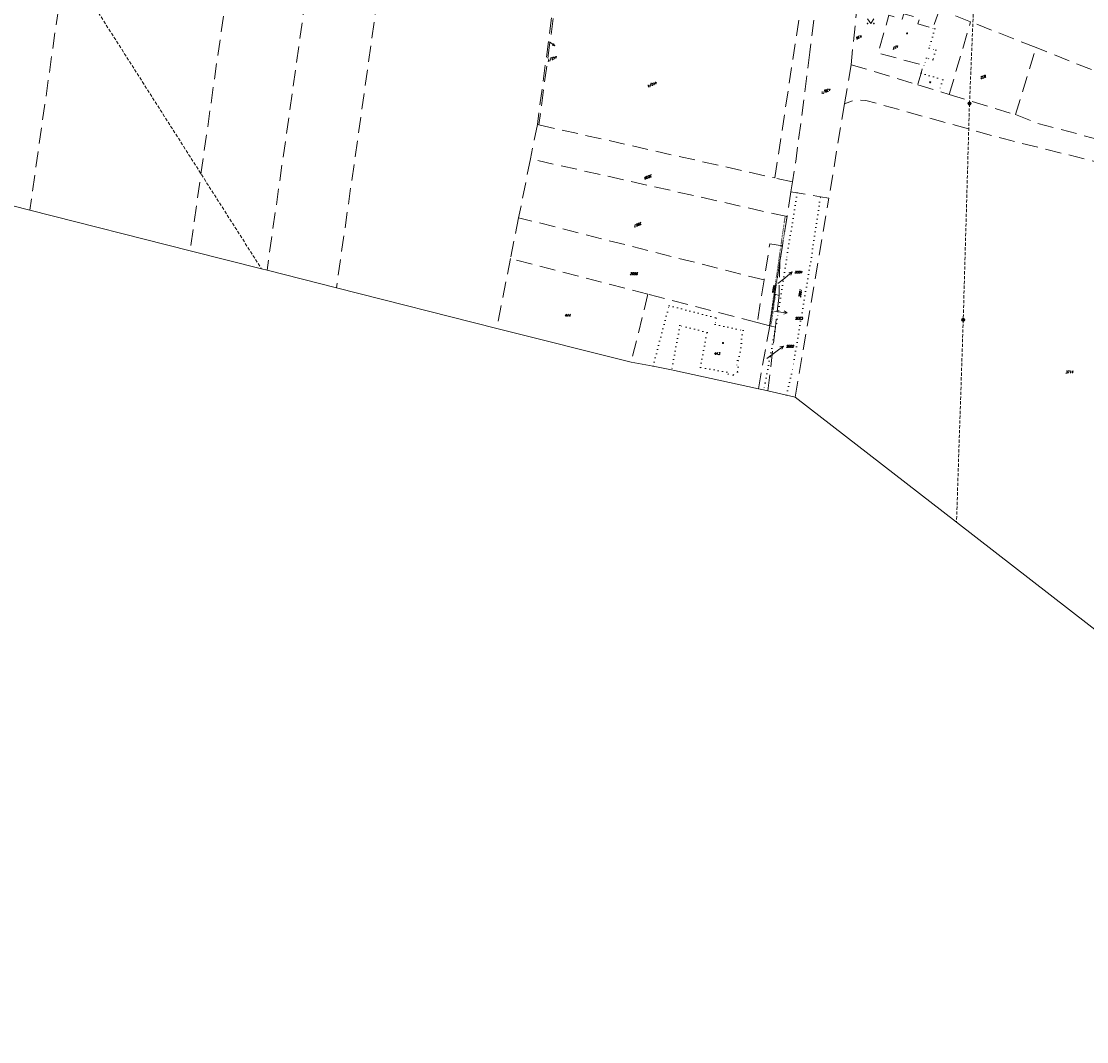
# Model space of a CAD drawing. Header units: metres. Extents: x -626722 to -621116, y -1178216 to -1174550.
# Tile 32 of 86: x -624368 to -624035, y -1177440 to -1177121. Entities that reach past the tile are written whole.
import ezdxf
from ezdxf.enums import TextEntityAlignment as Align

# ---------------------------------------------------------------- set-up
doc = ezdxf.new("R2010")
doc.units = ezdxf.units.M
doc.header["$MEASUREMENT"] = 0
doc.linetypes.add('DASHEDX2', pattern=[1.5, 1, -0.5])
doc.linetypes.add('DOT', pattern=[0.25, 0, -0.25])
doc.layers.add('8_kat_KN_Elektřina', color=172, linetype='DASHEDX2')
doc.layers.add('8_kat_KN_Věcná_břemena', color=206, linetype='DOT')
for name, color, linetype, lineweight in [('8_kat_KN_Hranice katastrů', 200, 'FENCELINE1', 25), ('8_kat_KN_Hranice parcel', 200, 'DASHEDX2', 25), ('8_kat_KN_PČ popisy', 210, 'Continuous', 0), ('8_kat_KN_Slučkové čáry', 200, 'DOT', 25), ('8_kat_KN_Značky budov', 7, 'Continuous', 0), ('8_kat_KN_Značky kultur', 7, 'Continuous', 0), ('8_kat_KN_Čísla parcel', 200, 'Continuous', 25)]:
    doc.layers.add(name, color=color, linetype=linetype, lineweight=lineweight)
doc.styles.add('Style-ITALICS', font='ITALICS.shx')
doc.linetypes.add('FENCELINE1', pattern='A,0.25,-0.1,[133,ltypeshp.shx,S=0.1,R=0,X=-0.1,Y=0],-0.1,1', length=1.45)

# ---------------------------------------------------------------- blocks, each defined once
blk = doc.blocks.new('4.02')
at = {"layer": '8_kat_KN_Značky budov', "color": 7, "linetype": 'Continuous', "lineweight": 13}
blk.add_circle((-0.01, 0), 0.175, dxfattribs=at)
blk = doc.blocks.new('1029_78')
at = {"layer": '8_kat_KN_PČ popisy', "color": 6, "linetype": 'Continuous', "lineweight": 0}
for p, q in [((0, 0), (1.63, -1.18)), ((1.63, -1.18), (0.89, -1.06)), ((1.63, -1.18), (1.28, -0.52))]:
    blk.add_line(p, q, dxfattribs=at)
blk = doc.blocks.new('1029_101')
at = {"layer": '8_kat_KN_PČ popisy', "color": 6, "linetype": 'Continuous', "lineweight": 0}
for p, q in [((0, 0), (2.4, 1.81)), ((2.4, 1.81), (1.3, 1.6)), ((2.4, 1.81), (1.9, 0.8))]:
    blk.add_line(p, q, dxfattribs=at)
blk = doc.blocks.new('1029_102')
at = {"layer": '8_kat_KN_PČ popisy', "color": 6, "linetype": 'Continuous', "lineweight": 0}
for p, q in [((0, 0), (2.98, -0.31)), ((2.98, -0.31), (2.04, 0.29)), ((2.98, -0.31), (1.94, -0.71))]:
    blk.add_line(p, q, dxfattribs=at)
blk = doc.blocks.new('1029_107')
at = {"layer": '8_kat_KN_PČ popisy', "color": 6, "linetype": 'Continuous', "lineweight": 0}
for p, q in [((0, 0), (2.33, 1.89)), ((2.33, 1.89), (1.24, 1.65)), ((2.33, 1.89), (1.87, 0.87))]:
    blk.add_line(p, q, dxfattribs=at)
blk = doc.blocks.new('3.14')
at = {"layer": '8_kat_KN_Značky kultur', "color": 7, "linetype": 'Continuous', "lineweight": 13, "flags": 128}
blk.add_lwpolyline([(-1, 1.5), (0, 0), (1, 1.5)], dxfattribs=at)
at = {"layer": '8_kat_KN_Značky kultur', "color": 7, "linetype": 'Continuous', "lineweight": 13}
for centre in [(-1, 0), (1, 0)]:
    blk.add_circle(centre, 0.1, dxfattribs=at)
blk = doc.blocks.new('6.01')
at = {"layer": '8_kat_KN_Elektřina', "color": 7, "linetype": 'Continuous', "lineweight": 13}
for radius in [0.5, 0.4, 0.3, 0.2, 0.1]:
    blk.add_circle((0, 0), radius, dxfattribs=at)

msp = doc.modelspace()

# ---------------------------------------------------------------- linework, layer by layer
at = {"layer": '8_kat_KN_Elektřina', "lineweight": 13}
for p, q in [((-624429.65, -1176984.36), (-624293.21, -1177198.54)), ((-624071.52, -1177146.83), (-624069.2, -1177092.26)), ((-624071.52, -1177146.83), (-624073.47, -1177214.51)), ((-624073.47, -1177214.51), (-624075.58, -1177277.81))]:
    msp.add_line(p, q, dxfattribs=at)
at = {"layer": '8_kat_KN_Hranice katastrů', "lineweight": 13, "flags": 128}
msp.add_lwpolyline([(-625852.04, -1174626.53), (-626040.35, -1174699.9), (-626044.84, -1174701.65), (-626079.82, -1174732.74), (-626087.17, -1174724.59), (-626094.59, -1174716.36), (-626108.29, -1174725.86), (-626139.6, -1174663), (-626142.76, -1174651.47), (-626147.58, -1174633.84), (-626177.49, -1174657.65), (-626189.84, -1174646.23), (-626197.97, -1174638.7), (-626204.07, -1174633.06), (-626210.75, -1174626.88), (-626221.49, -1174616.94), (-626226.53, -1174612.28), (-626235.01, -1174604.43), (-626243.82, -1174596.28), (-626253.16, -1174587.64), (-626262.1, -1174579.36), (-626263.17, -1174578.37), (-626268.76, -1174573.2), (-626272.87, -1174569.4), (-626280.35, -1174562.48), (-626284.23, -1174558.89), (-626366.4, -1174553.29), (-626375.76, -1174552.65), (-626384.06, -1174552.09), (-626393.5, -1174551.44), (-626402.5, -1174550.83), (-626410.43, -1174550.29), (-626456.76, -1174672.2), (-626471.93, -1174695.74), (-626482.81, -1174713.06), (-626484.56, -1174715.84), (-626487.17, -1174720), (-626488.89, -1174723.62), (-626502.09, -1174751.47), (-626516.03, -1174780.89), (-626528.59, -1174807.4), (-626550.57, -1174812.23), (-626562.79, -1174814.91), (-626576.86, -1174818.14), (-626580.35, -1174818.94), (-626645.6, -1174953.22), (-626653.03, -1174970.15), (-626684.55, -1175037.86), (-626686, -1175040.97), (-626687.55, -1175044.3), (-626631.84, -1175118.59), (-626630.36, -1175120.56), (-626625.88, -1175124.38), (-626622.8, -1175127), (-626620, -1175129.38), (-626609.13, -1175138.65), (-626600.28, -1175161.93), (-626597.68, -1175186.91), (-626579.19, -1175203.5), (-626599.8, -1175222.22), (-626600.81, -1175225.76), (-626601.9, -1175229.61), (-626605.75, -1175243.12), (-626640.34, -1175364.6), (-626651.76, -1175404.73), (-626653.94, -1175412.37), (-626665.96, -1175418.01), (-626676.58, -1175422.98), (-626699.62, -1175445.56), (-626716.99, -1175471.64), (-626721.57, -1175478.51), (-626718.08, -1175490.63), (-626689.37, -1175590.24), (-626688.95, -1175591.71), (-626681.58, -1175617.3), (-626680.38, -1175637.27), (-626679.64, -1175649.67), (-626676.23, -1175706.44), (-626671.98, -1175777.17), (-626668.1, -1175841.75), (-626664.26, -1175877.5), (-626656.46, -1175949.97), (-626693.18, -1175993.2), (-626689.21, -1176029.64), (-626687.52, -1176031.68), (-626686.33, -1176033.12), (-626684.94, -1176034.8), (-626683.79, -1176036.18), (-626614, -1176120.42), (-626602.4, -1176130.73), (-626593.12, -1176137.86), (-626584.96, -1176144.14), (-626547.27, -1176144.38), (-626533.77, -1176144.46), (-626504.81, -1176143.65), (-626406.93, -1176152.31), (-626409.37, -1176159.67), (-626415.14, -1176177.06), (-626421.53, -1176196.31), (-626431.16, -1176225.32), (-626419.99, -1176232.13), (-626407.48, -1176241.56), (-626403.01, -1176244.94), (-626392.15, -1176253.13), (-626383.56, -1176259.6), (-626365.29, -1176273.38), (-626360.83, -1176275.9), (-626330.82, -1176292.85), (-626328.3, -1176294.69), (-626325.4, -1176296.82), (-626321.02, -1176300.02), (-626320.14, -1176301.38), (-626309.08, -1176318.54), (-626303.56, -1176327.1), (-626275.19, -1176343.14), (-626230.13, -1176368.62), (-626220.88, -1176362.84), (-626205.06, -1176368.5), (-626197.34, -1176371.41), (-626193.44, -1176372.88), (-626183.79, -1176376.53), (-626174.84, -1176382.62), (-626170.14, -1176387.02), (-626162.46, -1176394.2), (-626143.33, -1176415.21), (-626136.56, -1176422.64), (-626124.57, -1176443.84), (-626101.66, -1176469.79), (-626095.62, -1176476.63), (-626092.92, -1176473.71), (-626091.09, -1176475.08), (-626067.85, -1176492.43), (-626063.21, -1176495.9), (-626032.24, -1176523.03), (-626014.15, -1176529.78), (-626012.39, -1176529.73), (-625959.45, -1176528.25), (-625951.98, -1176531.09), (-625931.5, -1176538.9), (-625906.21, -1176553.11), (-625904.25, -1176554.21), (-625893.59, -1176557.55), (-625863.9, -1176576.76), (-625847.42, -1176579.14), (-625797.53, -1176586.33), (-625790.2, -1176587.39), (-625782.61, -1176588.48), (-625767.55, -1176590.66), (-625757.66, -1176592.09), (-625749.89, -1176593.21), (-625740.01, -1176594.64), (-625731.85, -1176595.81), (-625724.25, -1176596.91), (-625659.61, -1176606.23), (-625600.82, -1176614.71), (-625580.89, -1176617.58), (-625566.09, -1176619.72), (-625500.04, -1176629.25), (-625441.67, -1176637.67), (-625428.63, -1176639.55), (-625419.79, -1176635.78), (-625390.47, -1176623.27), (-625379.99, -1176631.32), (-625377.22, -1176633.45), (-625374.21, -1176639.52), (-625372.83, -1176641.65), (-625355.33, -1176677.54), (-625334.79, -1176715.1), (-625291.65, -1176758.17), (-625291.16, -1176758.66), (-625296.47, -1176769.25), (-625299.22, -1176774.94), (-625302.88, -1176782.5), (-625305.03, -1176793.68), (-625310.51, -1176822.23), (-625312.64, -1176833.29), (-625314.29, -1176841.87), (-625286.37, -1176852.42), (-625282.23, -1176853.99), (-625278.44, -1176855.42), (-625271.46, -1176858.07), (-625265.75, -1176860.23), (-625257.66, -1176863.28), (-625251.67, -1176865.54), (-625243.64, -1176868.58), (-625239.69, -1176870.07), (-625235.92, -1176871.5), (-625233, -1176872.61), (-625230.97, -1176873.37), (-625228.83, -1176874.18), (-625225.65, -1176875.39), (-625220.76, -1176877.24), (-625213.57, -1176879.95), (-625208.53, -1176881.86), (-625207.5, -1176882.25), (-625203.79, -1176882.99), (-625200.71, -1176883.61), (-625196.76, -1176884.4), (-625194.16, -1176884.91), (-625188.65, -1176886.01), (-625185.69, -1176886.6), (-625181.13, -1176887.52), (-625178.38, -1176888.07), (-625173.33, -1176889.07), (-625169.8, -1176889.78), (-625166.58, -1176890.42), (-625161.66, -1176891.41), (-625157.37, -1176892.26), (-625150.47, -1176893.64), (-625143.76, -1176894.98), (-625140.44, -1176895.65), (-625128.3, -1176894.51), (-625120.25, -1176893.76), (-625112.59, -1176893.04), (-625102.63, -1176892.11), (-625090.44, -1176890.97), (-625063.86, -1176897.07), (-625035.95, -1176903.47), (-625022.31, -1176906.6), (-625009.45, -1176909.55), (-624998.78, -1176912), (-624995.3, -1176912.8), (-625007.88, -1176967.15), (-625008.17, -1176968.39), (-625009.14, -1176972.57), (-624986.76, -1176980.28), (-624913.21, -1176997.19), (-624884.87, -1176999.81), (-624883.16, -1177024.84), (-624861.48, -1177028.76), (-624846.56, -1177030.78), (-624834.36, -1177032.44), (-624809.84, -1177029.18), (-624805.18, -1177026.79), (-624782.47, -1177015.11), (-624767.57, -1177010.58), (-624734.91, -1177007.55), (-624731.97, -1177006.52), (-624717.58, -1177001.48), (-624709.41, -1176998.62), (-624707.93, -1176998.1), (-624705.65, -1177001.63), (-624697.38, -1177014.35), (-624692.91, -1177021.23), (-624654.81, -1177110.04), (-624637.1, -1177114.08), (-624623.6, -1177117.16), (-624609.33, -1177120.42), (-624593.82, -1177123.95), (-624579.56, -1177127.21), (-624568.19, -1177129.8), (-624562.55, -1177131.09), (-624558.15, -1177132.09), (-624531.5, -1177138.17), (-624463.75, -1177155.33), (-624456.48, -1177157.17), (-624450.44, -1177158.7), (-624438.33, -1177161.77), (-624430.47, -1177163.76), (-624417.85, -1177166.96), (-624365.74, -1177180.16), (-624315.56, -1177192.88), (-624293.21, -1177198.54), (-624291.46, -1177198.98), (-624269.71, -1177204.49), (-624219.52, -1177217.21), (-624177.44, -1177227.71), (-624170.59, -1177229.04), (-624164.77, -1177230.17), (-624163.84, -1177230.35), (-624137.63, -1177236.06), (-624135.98, -1177236.43), (-624134.62, -1177236.74), (-624128.76, -1177238.06), (-624126.05, -1177238.67), (-624075.58, -1177277.81), (-624010.92, -1177327.96), (-623980.59, -1177351.48), (-623963.9, -1177364.42), (-623961.95, -1177365.93), (-623960.02, -1177367.43), (-623958.36, -1177368.72), (-623957.21, -1177370.73), (-623956.24, -1177372.43), (-623953.07, -1177377.97), (-623944.01, -1177379.83), (-623941.71, -1177380.3), (-623930.34, -1177382.63), (-623795.45, -1177410.26), (-623737.18, -1177422.2), (-623726.41, -1177424.41), (-623719.17, -1177425.89), (-623704.71, -1177428.85), (-623697.74, -1177430.28), (-623691.6, -1177431.54), (-623685.53, -1177432.78), (-623679.04, -1177434.11), (-623672.5, -1177435.45), (-623665.66, -1177436.85), (-623659.17, -1177438.18), (-623646.49, -1177440.78), (-623640.87, -1177441.93), (-623625.74, -1177445.03), (-623626.14, -1177447.49), (-623626.46, -1177449.46), (-623626.86, -1177451.92), (-623622.56, -1177452.81), (-623615.96, -1177454.18), (-623608.24, -1177455.78), (-623597.23, -1177458.06), (-623571.65, -1177463.35), (-623563.33, -1177465.08), (-623553.82, -1177467.05), (-623537.12, -1177470.5), (-623519.98, -1177474.05), (-623513.98, -1177475.3), (-623460.27, -1177486.42), (-623461.13, -1177491.34), (-623461.71, -1177494.67), (-623465.49, -1177516.45), (-623482.16, -1177612.45), (-623502.72, -1177730.81), (-623503.88, -1177737.5), (-623504.31, -1177740.18), (-623504.62, -1177742.13), (-623505.08, -1177745.05), (-623502.72, -1177745.5), (-623480.65, -1177750.11), (-623468.69, -1177752.61), (-623434.69, -1177759.71), (-623431.3, -1177760.42), (-623411.88, -1177764.48), (-623403.24, -1177766.28), (-623401.25, -1177766.7), (-623399.85, -1177766.95), (-623395.04, -1177767.79), (-623375.45, -1177771.24), (-623371.57, -1177787.88), (-623369.81, -1177795.42), (-623345.41, -1177899.96), (-623331.38, -1177960.09), (-623330.3, -1177964.72), (-623330.16, -1177965.32), (-623330.71, -1177967.86), (-623332.08, -1177974.23), (-623332.26, -1177975.07), (-623332.78, -1177977.46), (-623328.58, -1177978.24), (-623313.3, -1177981.08), (-623287.47, -1177990.63), (-623264.45, -1178002.83), (-623261.29, -1178004.34), (-623253.54, -1178008.05), (-623242.61, -1178013.28), (-623237.92, -1178015.52), (-623150.45, -1178060.72), (-623147.34, -1178062.33), (-623102, -1178085.75), (-622964.39, -1178156.68), (-622922.17, -1178178.6), (-622878.91, -1178194.83), (-622877.34, -1178195.42), (-622828.97, -1178211.5), (-622812.21, -1178214.98), (-622808.58, -1178215.73), (-622807.82, -1178215.61), (-622800.1, -1178214.37), (-622795.23, -1178213.6), (-622785.8, -1178212.09), (-622780.44, -1178209.44), (-622760.13, -1178199.4), (-622723.64, -1178181.35), (-622714.31, -1178176.74), (-622708.27, -1178172.83), (-622705.71, -1178171.18), (-622702.81, -1178169.3), (-622702.1, -1178168.84), (-622677.92, -1178156.68), (-622670.5, -1178153.51), (-622651.49, -1178145.38), (-622643.54, -1178141.98), (-622605.79, -1178132), (-622576.29, -1178124.2), (-622492.96, -1178103.84), (-622482.49, -1178101.28), (-622477.67, -1178100.1), (-622469.7, -1178098.15), (-622457.02, -1178095.06), (-622449.88, -1178093.31), (-622443.45, -1178091.74), (-622433.61, -1178089.33), (-622431.06, -1178088.71), (-622423.14, -1178086.72), (-622412.11, -1178083.94), (-622405.93, -1178082.38), (-622400.06, -1178080.91), (-622395.05, -1178079.64), (-622391.18, -1178078.67), (-622356.2, -1178069.86), (-622351.1, -1178068.58), (-622340.21, -1178065.84), (-622334.46, -1178064.39), (-622329.5, -1178063.14), (-622318.7, -1178060.42), (-622308.12, -1178057.76), (-622297.43, -1178055.06), (-622287.34, -1178052.52), (-622279.56, -1178050.56), (-622235.46, -1178039.46), (-622232.64, -1178038.76), (-622199.97, -1178030.63), (-622087.18, -1178002.56), (-622085.85, -1178002.23), (-622081.88, -1178001.34), (-622080.97, -1177998.22), (-622078.95, -1177991.33), (-622078.18, -1177988.69), (-622074.87, -1177975.28), (-622073.81, -1177970.98), (-622059.95, -1177914.89), (-622055.85, -1177875.6), (-622054.42, -1177858.33), (-622038.55, -1177798.48), (-622036.99, -1177789.81), (-622068.8, -1177779.38), (-622087.72, -1177773.17), (-622109.7, -1177760.45), (-622118.17, -1177755.55), (-622120.26, -1177752.94), (-622152.52, -1177712.6), (-622181.7, -1177693.4), (-622264.99, -1177665.15), (-622291.95, -1177659), (-622360.46, -1177643.93), (-622367.2, -1177642.45), (-622378.61, -1177636.84), (-622423.28, -1177605.81), (-622461.58, -1177568.64), (-622484.26, -1177552.66), (-622597.41, -1177527.71), (-622635.3, -1177509), (-622658.05, -1177502.91), (-622725.11, -1177494.82), (-622731.43, -1177491.33), (-622738.6, -1177487.37), (-622741.35, -1177485.85), (-622747.51, -1177487.23), (-622781.03, -1177494.72), (-622781.56, -1177493.2), (-622782.07, -1177491.71), (-622783.44, -1177487.73), (-622784.4, -1177484.95), (-622786.68, -1177477.63), (-622768.07, -1177471.87), (-622726.08, -1177458.86), (-622708.4, -1177453.39), (-622702.77, -1177451.64), (-622684.6, -1177446.02), (-622568.57, -1177410.08), (-622555.54, -1177406.23), (-622562.78, -1177372.51), (-622566.79, -1177361.45), (-622570.17, -1177352.12), (-622575.79, -1177336.61), (-622578.15, -1177330.14), (-622579.7, -1177325.87), (-622592.9, -1177289.64), (-622595.15, -1177283.48), (-622599.08, -1177272.69), (-622598.15, -1177272.02), (-622596.62, -1177270.91), (-622590.17, -1177266.25), (-622587.06, -1177264.01), (-622567.07, -1177274.84), (-622530.66, -1177265.46), (-622512.42, -1177244.02), (-622499.95, -1177220.44), (-622498.04, -1177199.81), (-622497.43, -1177193.25), (-622513.53, -1177163.74), (-622536.86, -1177114.27), (-622538.02, -1177097.04), (-622544.27, -1177004.46), (-622545.01, -1176993.53), (-622545.28, -1176989.54), (-622525.81, -1176919.76), (-622519.47, -1176904.57), (-622516.52, -1176895.56), (-622512.57, -1176883.51), (-622497.26, -1176836.75), (-622496.44, -1176835.36), (-622470.35, -1176791.24), (-622470.21, -1176791), (-622467.4, -1176786.25), (-622434.65, -1176761.78), (-622430.98, -1176756.2), (-622417.74, -1176736.1), (-622397.39, -1176663.53), (-622375.31, -1176618.82), (-622351.21, -1176606.81), (-622331.55, -1176584.66), (-622297.25, -1176515.77), (-622247.39, -1176461.84), (-622221.21, -1176441.78), (-622198.71, -1176431.48), (-622182.15, -1176419.39), (-622160.36, -1176419.51), (-622158.27, -1176422.4), (-622156.31, -1176425.09), (-622155.37, -1176426.4), (-622146.92, -1176438.05), (-622136.86, -1176442.9), (-622125.45, -1176444.04), (-622118.72, -1176444.71), (-622111.76, -1176445.4), (-622111.04, -1176445.47), (-622097.72, -1176446.8), (-622062.24, -1176442.63), (-622025.22, -1176458.05), (-622020.19, -1176461.21), (-622012.4, -1176466.11), (-622001.09, -1176475.06), (-621971.85, -1176491.46), (-621963.89, -1176495.93), (-621961.96, -1176497.01), (-621962.13, -1176493.44), (-621962.85, -1176477.76), (-621969.83, -1176473.02), (-621972.32, -1176471.33), (-621972.38, -1176471.28), (-621977.22, -1176468), (-621984.53, -1176463.03), (-621989.76, -1176459.47), (-622003.38, -1176443.22), (-622023.55, -1176435.19), (-622030.74, -1176432.32), (-622048.78, -1176426.57), (-622102.82, -1176409.35), (-622132.66, -1176383.61), (-622141.78, -1176379.09), (-622162.3, -1176368.94), (-622182.81, -1176358.78), (-622203.33, -1176348.62), (-622215.84, -1176342.43), (-622217.61, -1176341.55), (-622237.69, -1176347.6), (-622252.54, -1176347.82), (-622264.51, -1176347.99), (-622271.49, -1176348.1), (-622278.66, -1176348.2), (-622303.55, -1176348.57), (-622307.74, -1176348.24), (-622313.05, -1176347.82), (-622509.65, -1176332.31), (-622522.44, -1176331.3), (-622523.47, -1176328.33), (-622525.73, -1176321.86), (-622526.91, -1176318.45), (-622529.58, -1176310.79), (-622538.84, -1176284.24), (-622573.66, -1176272.8), (-622575.07, -1176272.35), (-622602.72, -1176263.46), (-622652.9, -1176250.88), (-622661.13, -1176248.81), (-622667.67, -1176247.17), (-622668.41, -1176247.08), (-622670.8, -1176246.78), (-622673.67, -1176246.42), (-622674.5, -1176246.32), (-622692.64, -1176244.07), (-622696.28, -1176243.62), (-622700.57, -1176243.09), (-622707.85, -1176242.18), (-622716.13, -1176241.16), (-622723.9, -1176240.2), (-622731.95, -1176239.2), (-622732.34, -1176239.15), (-622739.58, -1176238.25), (-622746.64, -1176237.37), (-622749.55, -1176237.01), (-622733.65, -1176154.44), (-622700.54, -1175982.48), (-622700.36, -1175981.54), (-622699.67, -1175977.97), (-622698.92, -1175974.04), (-622698.34, -1175971.01), (-622687.88, -1175916.7), (-622660.91, -1175766.94), (-622654.83, -1175733.2), (-622640.45, -1175684.53), (-622638.82, -1175679.04), (-622638.47, -1175677.86), (-622636.01, -1175669.51), (-622640.99, -1175669.14), (-622659.28, -1175667.79), (-622679.29, -1175649.45), (-622710.67, -1175613.63), (-622736.93, -1175603.53), (-622780.89, -1175586.63), (-622817.66, -1175573.34), (-622850.41, -1175560.14), (-622858.52, -1175556.87), (-622865.8, -1175554.67), (-622894.55, -1175546.01), (-622923.33, -1175540.13), (-622924.99, -1175540.08), (-622938.18, -1175539.71), (-622986.92, -1175538.35), (-622996.3, -1175545.8), (-623004.02, -1175547.35), (-623009.54, -1175543.61), (-623024.77, -1175537.84), (-623039.52, -1175532.26), (-623088.53, -1175522.77), (-623098.46, -1175520.85), (-623183.64, -1175504.36), (-623188.06, -1175503.5), (-623213.91, -1175498.5), (-623314.42, -1175479.04), (-623334.39, -1175475.17), (-623358.28, -1175470.55), (-623367.67, -1175468.73), (-623403.57, -1175461.78), (-623407.64, -1175460.99), (-623451.72, -1175452.45), (-623471.52, -1175448.62), (-623476.63, -1175447.63), (-623503.08, -1175442.51), (-623545.94, -1175434.21), (-623571.62, -1175429.24), (-623574.73, -1175428.64), (-623582.71, -1175427.09), (-623584.32, -1175426.78), (-623593.92, -1175424.92), (-623598.69, -1175424), (-623621.54, -1175416.62), (-623641.26, -1175410.25), (-623645.3, -1175407.72), (-623651.85, -1175403.62), (-623661.11, -1175401.57), (-623677.99, -1175395.49), (-623716.17, -1175381.75), (-623821.31, -1175343.9), (-623822.78, -1175343.37), (-623826.37, -1175352.23), (-623838.09, -1175381.12), (-623839.41, -1175384.36), (-623842.48, -1175391.94), (-623844.76, -1175397.56), (-623848.71, -1175395.95), (-623853.6, -1175393.95), (-623864.51, -1175389.49), (-623877.04, -1175384.37), (-623899.48, -1175375.2), (-623913.17, -1175369.61), (-623921.39, -1175366.25), (-623931.98, -1175361.92), (-623943.52, -1175357.2), (-623947.18, -1175355.71), (-623952.99, -1175353.34), (-623965.84, -1175349.08), (-623972.42, -1175346.9), (-623984.43, -1175342.92), (-623992.28, -1175340.32), (-624017.35, -1175332.01), (-624032.51, -1175326.98), (-624046.92, -1175322.21), (-624061.99, -1175317.21), (-624073.47, -1175313.41), (-624076.66, -1175312.35), (-624087.61, -1175308.71), (-624091.33, -1175307.48), (-624101.34, -1175304.17), (-624106.82, -1175302.35), (-624113.5, -1175301.17), (-624118.24, -1175300.33), (-624129.53, -1175298.33), (-624133.89, -1175297.56), (-624151.02, -1175294.53), (-624151.52, -1175294.44), (-624172.03, -1175290.81), (-624186.19, -1175288.3), (-624187.09, -1175288), (-624194.53, -1175285.47), (-624198.59, -1175284.09), (-624205.73, -1175281.67), (-624212.31, -1175279.43), (-624227.17, -1175274.38), (-624238.4, -1175270.57), (-624259.44, -1175263.43), (-624275.87, -1175257.85), (-624299.08, -1175249.97), (-624301.46, -1175249.16), (-624313.52, -1175245.81), (-624342.41, -1175237.79), (-624359.84, -1175232.95), (-624361.68, -1175232.44), (-624394.55, -1175223.32), (-624398.65, -1175222.18), (-624421.01, -1175215.97), (-624483.58, -1175191.07), (-624513.75, -1175179.07), (-624530.67, -1175171), (-624538.61, -1175167.21), (-624555.74, -1175162.8), (-624591.3, -1175152.22), (-624616.6, -1175146.76), (-624669.36, -1175122.42), (-624675.53, -1175119.79), (-624681, -1175117.47), (-624701.37, -1175108.8), (-624727.01, -1175103.3), (-624746.71, -1175099.08), (-624769.57, -1175100.35), (-624771.98, -1175100.01), (-624795.35, -1175096.73), (-624805.39, -1175095.32), (-624823.86, -1175088.76), (-624829.6, -1175083.81), (-624841.52, -1175073.52), (-624857.12, -1175057.81), (-624863.3, -1175051.59), (-624869.83, -1175045.01), (-624876.29, -1175040.67), (-624892.64, -1175029.67), (-624937.61, -1174997.86), (-624939.04, -1175000.11), (-624941.81, -1175004.46), (-624944.6, -1175008.85), (-624963.63, -1175006.96), (-625019.59, -1175001.41), (-625073.91, -1174996.02), (-625074.39, -1174997.67), (-625096.23, -1175073.28), (-625183.77, -1175056.93), (-625265.34, -1175036.6), (-625288.39, -1175030.85), (-625293.16, -1175029.66), (-625299.12, -1175028.18), (-625337.06, -1175018.72), (-625388.84, -1175005.82), (-625464.8, -1174986.89), (-625495.36, -1174979.27), (-625512.53, -1174974.99), (-625543.08, -1174967.38), (-625574.39, -1174959.57), (-625576.76, -1174958.98), (-625579.4, -1174958.32), (-625579.67, -1174958.25), (-625587.62, -1174953.77), (-625615.29, -1174938.17), (-625639.27, -1174924.66), (-625651.18, -1174917.94), (-625659.41, -1174913.3), (-625667.61, -1174908.68), (-625687.09, -1174897.7), (-625697.09, -1174892.07), (-625701.5, -1174889.58), (-625704.92, -1174885.17), (-625711.81, -1174876.29), (-625717.7, -1174868.69), (-625719.42, -1174866.48), (-625721.06, -1174864.36), (-625724.39, -1174860.06), (-625726.69, -1174857.09), (-625729.25, -1174853.8), (-625730.41, -1174852.3), (-625731.76, -1174848.68), (-625734.18, -1174842.18), (-625737.88, -1174832.26), (-625738.58, -1174830.37), (-625740.44, -1174825.37), (-625742.03, -1174821.11), (-625747.34, -1174806.85), (-625757.52, -1174779.52), (-625765.58, -1174757.89), (-625771.8, -1174741.18), (-625780.24, -1174729.34), (-625789.62, -1174716.2), (-625798.16, -1174704.22), (-625803.67, -1174696.5), (-625809.22, -1174688.71), (-625810.19, -1174687.35), (-625811.75, -1174685.5), (-625813.79, -1174683.1), (-625814.16, -1174682.55), (-625828.4, -1174661.5), (-625830.3, -1174658.68), (-625833.25, -1174654.32), (-625833.44, -1174654.04), (-625841.42, -1174642.24), (-625842.46, -1174640.7), (-625852.04, -1174626.53)], close=True, dxfattribs=at)
at = {"layer": '8_kat_KN_Hranice parcel', "lineweight": 13, "ltscale": 5}
for p, q in [((-624199.35, -1177097.67), (-624206.83, -1177153.39)), ((-624198.88, -1177097.95), (-624206.34, -1177153.5)), ((-624105.87, -1177107.54), (-624108.57, -1177134.67)), ((-624119.27, -1177113.27), (-624121.51, -1177130.76)), ((-624071.19, -1177121.22), (-624080.94, -1177117.38)), ((-624132.47, -1177170.11), (-624124.79, -1177119.69)), ((-624077.87, -1177143.97), (-624071.19, -1177121.22)), ((-624050.65, -1177129.31), (-624071.19, -1177121.22)), ((-624057.09, -1177150.3), (-624050.65, -1177129.31)), ((-624108.57, -1177134.67), (-624110.62, -1177146.9)), ((-624108.57, -1177134.67), (-624087.71, -1177140.96)), ((-624110.62, -1177146.9), (-624115.58, -1177176.41)), ((-624206.83, -1177153.39), (-624208.99, -1177164.14)), ((-624206.83, -1177153.39), (-624206.34, -1177153.5)), ((-624206.34, -1177153.5), (-624132.47, -1177170.11)), ((-624208.99, -1177164.14), (-624212.68, -1177182.54)), ((-624128.65, -1177182.2), (-624208.99, -1177164.14)), ((-624126.93, -1177171.36), (-624132.47, -1177170.11)), ((-624127.42, -1177174.46), (-624126.93, -1177171.36)), ((-624127.42, -1177174.46), (-624128.65, -1177182.2)), ((-624128.65, -1177182.2), (-624130.1, -1177191.36)), ((-624212.68, -1177182.54), (-624215.24, -1177195.29)), ((-624135.84, -1177202.03), (-624212.68, -1177182.54)), ((-624130.1, -1177191.36), (-624130.87, -1177196.19)), ((-624215.24, -1177195.29), (-624219.52, -1177217.21)), ((-624172.2, -1177206.48), (-624215.24, -1177195.29)), ((-624130.87, -1177196.19), (-624132.5, -1177206.51)), ((-624130.87, -1177196.19), (-624131.15, -1177206.85)), ((-624135.84, -1177202.03), (-624137.96, -1177215.38)), ((-624172.2, -1177206.48), (-624177.44, -1177227.71)), ((-624137.96, -1177215.38), (-624172.2, -1177206.48)), ((-624132.5, -1177206.51), (-624134.07, -1177216.39)), ((-624131.15, -1177206.85), (-624132.5, -1177206.51)), ((-624131.15, -1177206.85), (-624132.3, -1177216.85)), ((-624134.07, -1177216.39), (-624137.96, -1177215.38)), ((-624137.63, -1177236.06), (-624134.07, -1177216.39)), ((-624132.3, -1177216.85), (-624134.07, -1177216.39))]:
    msp.add_line(p, q, dxfattribs=at)
at = {"layer": '8_kat_KN_Hranice parcel', "lineweight": 13, "ltscale": 5, "flags": 128}
for points in [[(-624333.61, -1176953.91), (-624349.68, -1177067.03), (-624365.74, -1177180.16)], [(-624284.03, -1176970.93), (-624299.8, -1177081.9), (-624315.56, -1177192.88)], [(-624260.42, -1176980.47), (-624275.94, -1177089.73), (-624291.46, -1177198.98)], [(-624238.92, -1176987.72), (-624254.32, -1177096.1), (-624269.71, -1177204.49)], [(-624080.94, -1177117.38), (-624082.96, -1177123.31), (-624087.67, -1177121.9), (-624087.15, -1177120.17), (-624092.08, -1177118.7), (-624092.6, -1177120.43), (-624096.73, -1177119.19), (-624100.18, -1177131.03), (-624085.97, -1177134.81), (-624086.69, -1177137.35), (-624087.71, -1177140.96)], [(-624121.51, -1177130.76), (-624125.78, -1177164.1), (-624126.93, -1177171.36)], [(-623984.53, -1177155.59), (-623987.82, -1177154.26), (-624050.65, -1177129.31)], [(-624087.71, -1177140.96), (-624081.01, -1177143.01), (-624077.87, -1177143.97)], [(-623955.46, -1177202.04), (-623961.35, -1177198.57), (-623973.09, -1177189.67), (-623984.31, -1177180.7), (-623992.87, -1177176.14), (-624002.01, -1177173.1), (-624031.39, -1177165.13), (-624060.6, -1177157.91), (-624103.95, -1177145.83), (-624107.37, -1177145.66), (-624110.62, -1177146.9)], [(-624077.87, -1177143.97), (-624065.58, -1177147.7), (-624057.09, -1177150.3)], [(-624057.09, -1177150.3), (-624050.95, -1177152.79), (-624018.99, -1177161.32), (-623995.25, -1177167.62), (-623986.31, -1177171.25), (-623976.23, -1177174.05)], [(-624115.58, -1177176.41), (-624118.18, -1177175.98), (-624125.45, -1177174.78), (-624127.42, -1177174.46)], [(-624126.05, -1177238.67), (-624123.94, -1177226.11), (-624115.58, -1177176.41)], [(-624130.1, -1177191.36), (-624134.05, -1177190.77), (-624135.84, -1177202.03)], [(-624132.3, -1177216.85), (-624132.45, -1177218.16), (-624134.62, -1177236.74)]]:
    msp.add_lwpolyline(points, dxfattribs=at)
at = {"layer": '8_kat_KN_PČ popisy', "lineweight": 0}
for p, q in [((-624131.52, -1177203.18), (-624129.34, -1177201.43)), ((-624132.54, -1177211.88), (-624131.58, -1177211.99)), ((-624134.96, -1177226.61), (-624132.19, -1177224.53))]:
    msp.add_line(p, q, dxfattribs=at)
at = {"layer": '8_kat_KN_Slučkové čáry', "lineweight": 0, "ltscale": 5}
for p, q in [((-624082.39, -1177123.48), (-624084.12, -1177129.49)), ((-624082.96, -1177123.31), (-624082.39, -1177123.48)), ((-624084.12, -1177129.49), (-624082.05, -1177130.09)), ((-624082.05, -1177130.09), (-624082.95, -1177133.17)), ((-624085.68, -1177134.89), (-624085.97, -1177134.81)), ((-624085.01, -1177132.57), (-624085.68, -1177134.89)), ((-624082.95, -1177133.17), (-624085.01, -1177132.57)), ((-624086.69, -1177137.35), (-624079.9, -1177139.37)), ((-624079.9, -1177139.37), (-624081.01, -1177143.01)), ((-624125.45, -1177174.78), (-624128.85, -1177195.71)), ((-624121.02, -1177195), (-624118.18, -1177175.98)), ((-624128.85, -1177195.71), (-624131.74, -1177214.33)), ((-624121.02, -1177195), (-624126.79, -1177229.31)), ((-624170.59, -1177229.04), (-624165.6, -1177210.09)), ((-624165.6, -1177210.09), (-624150.8, -1177213.94)), ((-624150.8, -1177213.94), (-624151.12, -1177215.99)), ((-624131.74, -1177214.33), (-624132.45, -1177218.16)), ((-624162.17, -1177216.33), (-624164.77, -1177230.17)), ((-624153.7, -1177218.44), (-624162.17, -1177216.33)), ((-624155.78, -1177229.43), (-624153.7, -1177218.44)), ((-624151.12, -1177215.99), (-624142.41, -1177217.86)), ((-624142.41, -1177217.86), (-624143.16, -1177221.91)), ((-624132.45, -1177218.16), (-624135.48, -1177234.29)), ((-624142.87, -1177221.96), (-624143.87, -1177227.34)), ((-624143.16, -1177221.91), (-624142.87, -1177221.96)), ((-624144.16, -1177227.29), (-624144.41, -1177228.65)), ((-624144.41, -1177228.65), (-624143.9, -1177229.29)), ((-624143.87, -1177227.34), (-624144.16, -1177227.29)), ((-624147.51, -1177230.89), (-624155.78, -1177229.43)), ((-624147.08, -1177231.52), (-624147.51, -1177230.89)), ((-624145.52, -1177231.78), (-624147.08, -1177231.52)), ((-624144.18, -1177230.91), (-624145.52, -1177231.78)), ((-624143.9, -1177229.29), (-624144.18, -1177230.91)), ((-624128.76, -1177238.06), (-624126.79, -1177229.31)), ((-624135.48, -1177234.29), (-624135.98, -1177236.43))]:
    msp.add_line(p, q, dxfattribs=at)
at = {"layer": '8_kat_KN_Věcná_břemena', "lineweight": 0, "flags": 128}
for points in [[(-624130.1, -1177191.36), (-624128.65, -1177182.2), (-624129.24, -1177182.07), (-624130.56, -1177191.29), (-624130.1, -1177191.36)], [(-624132.5, -1177206.51), (-624130.1, -1177191.36), (-624130.56, -1177191.29), (-624134.17, -1177216.36), (-624134.07, -1177216.39), (-624132.5, -1177206.51)], [(-624133.69, -1177216.49), (-624132.26, -1177206.57), (-624132.5, -1177206.51), (-624134.07, -1177216.39), (-624133.69, -1177216.49)]]:
    msp.add_lwpolyline(points, close=True, dxfattribs=at)

# ---------------------------------------------------------------- block references
at = {"layer": '8_kat_KN_Elektřina', "lineweight": 13}
for p in [(-624071.52, -1177146.83), (-624073.47, -1177214.51)]:
    msp.add_blockref('6.01', p, dxfattribs=at)
at = {"layer": '8_kat_KN_PČ popisy', "lineweight": 0}
for name, p in [('1029_78', (-624203.03, -1177127.53)), ('1029_107', (-624129.34, -1177201.43)), ('1029_102', (-624131.58, -1177211.99)), ('1029_101', (-624132.19, -1177224.53))]:
    msp.add_blockref(name, p, dxfattribs=at)
at = {"layer": '8_kat_KN_Značky budov', "lineweight": 13}
for p in [(-624091.05, -1177124.86), (-624083.81, -1177140.17), (-624148.69, -1177221.78)]:
    msp.add_blockref('4.02', p, dxfattribs=at)
at = {"layer": '8_kat_KN_Značky kultur', "lineweight": 13}
msp.add_blockref('3.14', (-624102.42, -1177121.77), dxfattribs=at)

# ---------------------------------------------------------------- texts
at = {"layer": '8_kat_KN_Čísla parcel', "lineweight": 0, "style": 'Style-ITALICS'}
for s, rotation, p in [('438', 201, (-624105.28, -1177125.38)), ('437', 201, (-624093.87, -1177128.53)), ('442/7', 201, (-624200.72, -1177131.86)), ('832', 201, (-624066.4, -1177137.83)), ('442/4', 201, (-624169.46, -1177139.93)), ('439/1', 201, (-624115.088, -1177142.028)), ('2008', 201, (-624171.09, -1177169.04)), ('2007', 201, (-624174.3, -1177183.96)), ('2005', 80, (-624132.612, -1177206.277)), ('2001', 80, (-624124.362, -1177207.457))]:
    msp.add_text(s, height=0.7, rotation=rotation, dxfattribs=at).set_placement(p)
for s, p in [('2006', (-624177.84, -1177200.43)), ('444', (-624198.24, -1177213.45)), ('443', (-624151.48, -1177225.42)), ('3714', (-624041.45, -1177231.21))]:
    msp.add_text(s, height=0.7, dxfattribs=at).set_placement(p)
for s, p in [('2004', (-624125.086, -1177199.94)), ('2003', (-624124.929, -1177214.39)), ('2002', (-624127.723, -1177223.13))]:
    msp.add_text(s, height=0.7, dxfattribs=at).set_placement(p, align=Align.CENTER)

doc.saveas('drawing.dxf')
